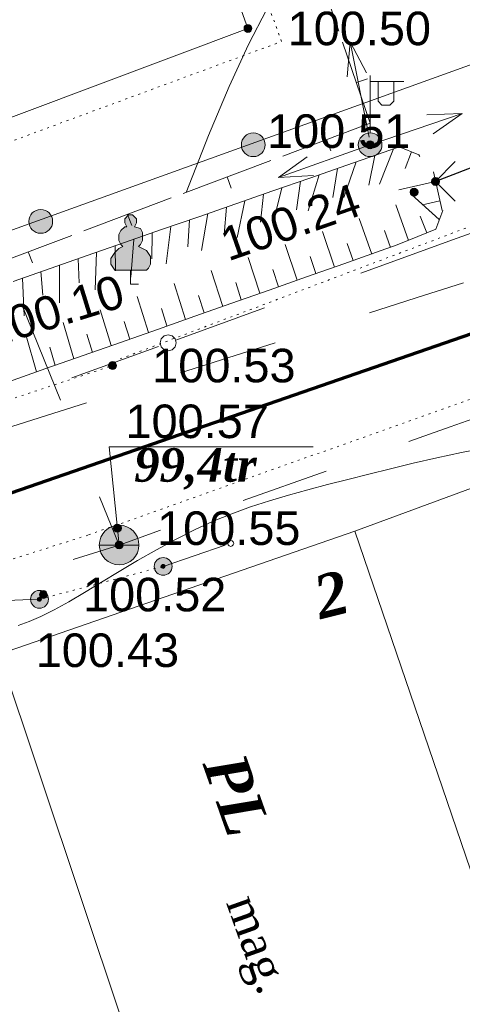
# Model space of a CAD drawing. Header units: millimetres. Extents: x 9396 to 25236, y 15106 to 31102.
# Tile 203 of 256: x 11375 to 11398, y 16654 to 16704. Entities that reach past the tile are written whole.
import ezdxf
from ezdxf.enums import TextEntityAlignment as Align

# ---------------------------------------------------------------- set-up
doc = ezdxf.new("R2010")
doc.units = ezdxf.units.MM
doc.linetypes.add('DOT', pattern=[0.25, 0, -0.25])
doc.linetypes.add('HIDDEN', pattern=[0.375, 0.25, -0.125])
for name, color, linetype, lineweight, true_color in [('1001010', 7, 'Continuous', 9, 0x000000), ('10010110', 7, 'Continuous', 20, 0xa25100), ('10010212', 7, 'Continuous', 9, 0x000000), ('1006010', 7, 'DOT', 9, 0x000000), ('1060000', 7, 'Continuous', 9, 0x000000), ('1070000', 7, 'DOT', 9, 0x000000), ('2030003', 7, 'Continuous', 9, 0x000000), ('2030012', 7, 'Continuous', 9, 0x000000), ('21100200', 7, 'HIDDEN', 0, 0x800080), ('3000220', 7, 'Continuous', 9, 0x000000), ('3000230', 7, 'Continuous', 9, 0x000000), ('4000210', 7, 'Continuous', 9, 0x000000), ('5010210', 7, 'Continuous', 20, 0x008000), ('5010220', 7, 'Continuous', 30, 0x000000), ('5010420', 7, 'Continuous', 9, 0x000000), ('6011210', 1, 'Continuous', 9, 0xff0000), ('8010110', 7, 'Continuous', 20, 0x0080ff), ('8010120', 7, 'Continuous', 20, 0x0080ff), ('8010200', 7, 'Continuous', 9, 0x000000), ('9010110', 7, 'Continuous', 9, 0x000000), ('9010120', 7, 'Continuous', 20, 0x000000)]:
    doc.layers.add(name, color=color, linetype=linetype, lineweight=lineweight, true_color=true_color)
doc.layers.add('Канализация', color=1, linetype='Continuous', lineweight=70)
doc.styles.add('10', font='timesbi.ttf', dxfattribs={"height": 0.001481})
doc.styles.add('11', font='times.ttf', dxfattribs={"height": 0.001693})
doc.styles.add('12', font='timesbi.ttf', dxfattribs={"height": 0.001693})
doc.styles.add('9', font='timesbi.ttf', dxfattribs={"height": 0.001693})
doc.styles.add('F2', font='arial.ttf', dxfattribs={"height": 0.001693})

# ---------------------------------------------------------------- blocks, each defined once
blk = doc.blocks.new('SYMBOL21100200')
at = {"true_color": 0x800080}
h = blk.add_hatch(color=216, dxfattribs=at)
edge = h.paths.add_edge_path()
edge.add_arc((0, 0), 0.1, 0, 360)
at = {"color": 216, "linetype": 'Continuous', "lineweight": 0, "true_color": 0x800080}
blk.add_circle((0, 0), 0.1, dxfattribs=at)
blk = doc.blocks.new('SYMBOL4000210')
at = {"true_color": 0xffffff}
blk.add_hatch(color=7, dxfattribs=at).paths.add_polyline_path([(0.05, 1.75), (-0.05, 1.75), (-0.15, 1.65), (-0.15, 1.55), (-0.1, 1.45), (-0.15, 1.45), (-0.25, 1.35), (-0.3, 1.25), (-0.3, 1.1), (-0.25, 1), (-0.2, 0.95), (-0.3, 0.9), (-0.35, 0.85), (-0.4, 0.8), (-0.5, 0.65), (-0.5, 0.5), (-0.4, 0.35), (-0.3, 0.35), (-0.1, 0.35), (0, 0.35), (0.15, 0.35), (0.4, 0.35), (0.45, 0.4), (0.5, 0.5), (0.5, 0.7), (0.4, 0.85), (0.2, 0.95), (0.25, 1), (0.3, 1.1), (0.3, 1.3), (0.25, 1.4), (0.1, 1.45), (0.15, 1.55), (0.15, 1.65)])
at = {"color": 18, "linetype": 'Continuous', "lineweight": 0, "true_color": 0x000000, "flags": 128}
blk.add_lwpolyline([(0.05, 1.75), (-0.05, 1.75), (-0.15, 1.65), (-0.15, 1.55), (-0.1, 1.45), (-0.15, 1.45), (-0.25, 1.35), (-0.3, 1.25), (-0.3, 1.1), (-0.25, 1), (-0.2, 0.95), (-0.3, 0.9), (-0.35, 0.85), (-0.4, 0.8), (-0.5, 0.65), (-0.5, 0.5), (-0.4, 0.35), (-0.3, 0.35), (-0.1, 0.35), (0, 0.35), (0.15, 0.35), (0.4, 0.35), (0.45, 0.4), (0.5, 0.5), (0.5, 0.7), (0.4, 0.85), (0.2, 0.95), (0.25, 1), (0.3, 1.1), (0.3, 1.3), (0.25, 1.4), (0.1, 1.45), (0.15, 1.55), (0.15, 1.65), (0.05, 1.75)], close=True, dxfattribs=at)
blk.add_lwpolyline([(0, 0.35), (0, 0), (0.2, 0)], dxfattribs=at)
blk = doc.blocks.new('SYMBOL5010420')
at = {"true_color": 0xffffff}
h = blk.add_hatch(color=7, dxfattribs=at)
edge = h.paths.add_edge_path()
edge.add_arc((0, 0), 0.5, 0, 360)
at = {"color": 18, "linetype": 'Continuous', "lineweight": 9, "true_color": 0x000000, "flags": 128}
blk.add_lwpolyline([(-0.5, 0), (0.5, 0)], dxfattribs=at)
at = {"color": 18, "linetype": 'Continuous', "lineweight": 9, "true_color": 0x000000}
blk.add_circle((0, 0), 0.5, dxfattribs=at)
blk = doc.blocks.new('SYMBOL5010220')
at = {"color": 18, "linetype": 'Continuous', "lineweight": 9, "true_color": 0x000000, "flags": 128}
blk.add_lwpolyline([(0.5, 0.5), (0, 0), (0.5, -0.5)], dxfattribs=at)
blk = doc.blocks.new('SYMBOL2030012')
at = {"true_color": 0xffffff}
h = blk.add_hatch(color=7, dxfattribs=at)
edge = h.paths.add_edge_path()
edge.add_arc((0, 0), 0.225, 0, 360)
at = {"true_color": 0x000000}
h = blk.add_hatch(color=18, dxfattribs=at)
edge = h.paths.add_edge_path()
edge.add_arc((0, 0), 0.05, 0, 360)
at = {"color": 18, "linetype": 'Continuous', "lineweight": 0, "true_color": 0x000000}
for radius in [0.225, 0.05]:
    blk.add_circle((0, 0), radius, dxfattribs=at)
blk = doc.blocks.new('SYMBOL2030003')
at = {"true_color": 0xffffff}
h = blk.add_hatch(color=7, dxfattribs=at)
edge = h.paths.add_edge_path()
edge.add_arc((0, 0), 0.3, 0, 360)
at = {"true_color": 0x000000}
h = blk.add_hatch(color=18, dxfattribs=at)
edge = h.paths.add_edge_path()
edge.add_arc((0, 0), 0.1, 0, 360)
at = {"color": 18, "linetype": 'Continuous', "lineweight": 0, "true_color": 0x000000, "flags": 128}
for points in [[(0, 0.3), (0, 1.75)], [(0, 1.6), (0.85, 1.6)], [(0.2, 1.6), (0.2, 1.1), (0.3, 1), (0.5, 1), (0.6, 1.1), (0.6, 1.6)]]:
    blk.add_lwpolyline(points, dxfattribs=at)
at = {"color": 18, "linetype": 'Continuous', "lineweight": 0, "true_color": 0x000000}
for radius in [0.3, 0.1]:
    blk.add_circle((0, 0), radius, dxfattribs=at)
blk = doc.blocks.new('SYMBOL8010200')
at = {"true_color": 0x000000}
h = blk.add_hatch(color=18, dxfattribs=at)
edge = h.paths.add_edge_path()
edge.add_arc((0, 0), 0.3, 0, 360)
at = {"color": 18, "linetype": 'Continuous', "lineweight": 0, "true_color": 0x000000}
blk.add_circle((0, 0), 0.3, dxfattribs=at)

msp = doc.modelspace()

# ---------------------------------------------------------------- linework, layer by layer
at = {"layer": '1001010', "color": 253}
for points in [[(11379.129, 16725.284, 0), (11386.978, 16703.357, 0), (11371.818, 16697.677, 0), (11368.309, 16707.042, 0)], [(11382.678, 16647.139, 0), (11374.424, 16671.788, 0), (11392.365, 16677.998, 0), (11400.761, 16653.423, 0)]]:
    msp.add_polyline3d(points, dxfattribs=at)
at = {"layer": '10010110'}
for points in [[(11383.864, 16695.074, 0), (11384.989, 16697.959, 0), (11386.034, 16700.433, 0), (11387.012, 16702.541, 0), (11387.935, 16704.329, 0), (11388.813, 16705.844, 0), (11389.66, 16707.132, 0), (11390.486, 16708.239, 0), (11391.302, 16709.21, 0), (11392.122, 16710.088, 0), (11392.953, 16710.897, 0), (11393.808, 16711.657, 0), (11394.695, 16712.388, 0), (11395.625, 16713.111, 0), (11396.608, 16713.846, 0), (11397.653, 16714.613, 0), (11398.771, 16715.433, 0)], [(11399.043, 16682.211, 0), (11397.745, 16681.956, 0), (11396.504, 16681.69, 0), (11395.316, 16681.418, 0), (11394.176, 16681.144, 0), (11393.079, 16680.871, 0), (11392.02, 16680.602, 0), (11390.994, 16680.341, 0), (11389.995, 16680.079, 0), (11389.019, 16679.81, 0), (11388.059, 16679.524, 0), (11387.11, 16679.215, 0), (11386.166, 16678.874, 0), (11385.222, 16678.492, 0), (11384.273, 16678.062, 0), (11383.315, 16677.58, 0), (11382.357, 16677.058, 0), (11381.409, 16676.513, 0), (11380.482, 16675.962, 0), (11379.587, 16675.421, 0), (11378.734, 16674.907, 0), (11377.934, 16674.438, 0), (11377.198, 16674.029, 0), (11376.532, 16673.693, 0), (11375.932, 16673.432, 0), (11375.385, 16673.239, 0)]]:
    msp.add_polyline3d(points, dxfattribs=at)
at = {"layer": '10010212', "color": 253}
for p, q in [((11391.971, 16696.457), (11393.841, 16697.117)), ((11394.311, 16697.277), (11393.611, 16695.507)), ((11394.311, 16697.277), (11393.611, 16695.507)), ((11395.231, 16697.127), (11394.901, 16696.297)), ((11392.441, 16696.627), (11391.821, 16694.827)), ((11392.441, 16696.627), (11391.821, 16694.827)), ((11393.371, 16696.947), (11393.081, 16695.447)), ((11390.101, 16695.807), (11391.971, 16696.457)), ((11391.501, 16696.297), (11391.261, 16694.827)), ((11396.331, 16696.127), (11396.771, 16694.177)), ((11388.231, 16695.157), (11390.101, 16695.807)), ((11389.631, 16695.647), (11389.431, 16694.207)), ((11390.571, 16695.977), (11390.021, 16694.157)), ((11390.571, 16695.977), (11390.021, 16694.157)), ((11396.441, 16695.637), (11394.581, 16695.217)), ((11396.441, 16695.637), (11394.581, 16695.217)), ((11386.361, 16694.507), (11388.231, 16695.157)), ((11388.691, 16695.317), (11388.231, 16693.477)), ((11388.691, 16695.317), (11388.231, 16693.477)), ((11386.821, 16694.667), (11386.431, 16692.807)), ((11386.821, 16694.667), (11386.431, 16692.807)), ((11387.761, 16694.997), (11387.611, 16693.587)), ((11396.631, 16693.717), (11395.221, 16694.987)), ((11396.631, 16693.717), (11395.221, 16694.987)), ((11396.661, 16694.667), (11395.781, 16694.467)), ((11384.491, 16693.857), (11386.361, 16694.507)), ((11385.891, 16694.347), (11385.781, 16692.967)), ((11395.081, 16692.667), (11394.431, 16694.457)), ((11395.081, 16692.667), (11394.431, 16694.457)), ((11382.611, 16693.207), (11384.491, 16693.857)), ((11384.021, 16693.697), (11383.951, 16692.347)), ((11384.951, 16694.017), (11384.641, 16692.147)), ((11384.951, 16694.017), (11384.641, 16692.147)), ((11393.221, 16691.977), (11392.591, 16693.777)), ((11393.221, 16691.977), (11392.591, 16693.777)), ((11396.001, 16693.047), (11395.661, 16693.887)), ((11380.741, 16692.557), (11382.611, 16693.207)), ((11383.081, 16693.367), (11382.851, 16691.477)), ((11383.081, 16693.367), (11382.851, 16691.477)), ((11391.341, 16691.317), (11390.731, 16693.117)), ((11391.341, 16691.317), (11390.731, 16693.117)), ((11394.161, 16692.307), (11393.861, 16693.157)), ((11381.211, 16692.717), (11381.061, 16690.817)), ((11381.211, 16692.717), (11381.061, 16690.817)), ((11382.151, 16693.037), (11382.121, 16691.737)), ((11378.871, 16691.897), (11380.741, 16692.557)), ((11380.281, 16692.387), (11380.291, 16691.127)), ((11389.461, 16690.657), (11388.861, 16692.457)), ((11389.461, 16690.657), (11388.861, 16692.457)), ((11393.691, 16692.147), (11391.811, 16691.487)), ((11392.281, 16691.647), (11391.981, 16692.507)), ((11377.001, 16691.247), (11378.871, 16691.897)), ((11378.411, 16691.737), (11378.461, 16690.517)), ((11379.341, 16692.067), (11379.261, 16690.167)), ((11379.341, 16692.067), (11379.261, 16690.167)), ((11387.581, 16689.997), (11386.991, 16691.807)), ((11387.581, 16689.997), (11386.991, 16691.807)), ((11390.401, 16690.987), (11390.111, 16691.847)), ((11375.131, 16690.597), (11377.001, 16691.247)), ((11377.471, 16691.417), (11377.471, 16689.517)), ((11377.471, 16691.417), (11377.471, 16689.517)), ((11385.701, 16689.337), (11385.121, 16691.147)), ((11385.701, 16689.337), (11385.121, 16691.147)), ((11388.521, 16690.327), (11388.231, 16691.197)), ((11391.811, 16691.487), (11389.931, 16690.827)), ((11375.601, 16690.757), (11375.681, 16688.867)), ((11375.601, 16690.757), (11375.681, 16688.867)), ((11376.531, 16691.087), (11376.631, 16689.907)), ((11389.931, 16690.827), (11388.051, 16690.157)), ((11383.821, 16688.677), (11383.261, 16690.487)), ((11383.821, 16688.677), (11383.261, 16690.487)), ((11388.051, 16690.157), (11386.171, 16689.497)), ((11386.641, 16689.667), (11386.361, 16690.547)), ((11381.951, 16688.017), (11381.391, 16689.827)), ((11381.951, 16688.017), (11381.391, 16689.827)), ((11384.761, 16689.007), (11384.481, 16689.887)), ((11380.071, 16687.357), (11379.521, 16689.167)), ((11380.071, 16687.357), (11379.521, 16689.167)), ((11382.891, 16688.347), (11382.611, 16689.237)), ((11386.171, 16689.497), (11384.291, 16688.837)), ((11384.291, 16688.837), (11382.421, 16688.177)), ((11378.191, 16686.687), (11377.651, 16688.517)), ((11378.191, 16686.687), (11377.651, 16688.517)), ((11382.421, 16688.177), (11380.541, 16687.517)), ((11381.011, 16687.687), (11380.731, 16688.577)), ((11376.311, 16686.027), (11375.781, 16687.857)), ((11376.311, 16686.027), (11375.781, 16687.857)), ((11379.131, 16687.017), (11378.851, 16687.927)), ((11377.251, 16686.357), (11376.981, 16687.277)), ((11380.541, 16687.517), (11378.661, 16686.857)), ((11378.661, 16686.857), (11376.781, 16686.197)), ((11376.781, 16686.197), (11374.901, 16685.537))]:
    msp.add_line(p, q, dxfattribs=at)
for points in [[(11393.841, 16697.117, 0), (11394.611, 16697.377, 0), (11395.601, 16696.987, 0), (11395.651, 16696.897, 0)], [(11396.811, 16694.177, 0), (11396.461, 16693.237, 0), (11395.541, 16692.857, 0)], [(11395.541, 16692.857, 0), (11394.511, 16692.437, 0), (11393.691, 16692.147, 0)]]:
    msp.add_polyline3d(points, dxfattribs=at)
at = {"layer": '1006010', "color": 253}
msp.add_line((11376.458, 16674.557), (11382.698, 16676.217), dxfattribs=at)
at = {"layer": '1060000', "color": 253}
msp.add_polyline3d([(11380.478, 16677.297, 0), (11379.973, 16682.258, 0), (11390.265, 16682.258, 0)], dxfattribs=at)
at = {"layer": '1070000', "color": 253}
for p, q in [((11425.463, 16703.695, 201.573), (11380.529, 16686.685, 175.995)), ((11346.656, 16675.256, 21.833), (11380.146, 16686.35, 196.879))]:
    msp.add_line(p, q, dxfattribs=at)
for points in [[(11367.303, 16706.754, 0), (11371.26, 16696.267, 0), (11388.672, 16702.698, 0), (11379.791, 16726.796, 0), (11368.206, 16722.704, 0)], [(11419.136, 16691.715, 0), (11400.138, 16685.337, 33.684), (11378.902, 16677.791, 33.684), (11347.929, 16667.998, 33.684)]]:
    msp.add_polyline3d(points, dxfattribs=at)
at = {"layer": '3000220', "color": 253}
for p, q in [((11390.161, 16707.297), (11391.561, 16703.217)), ((11391.751, 16702.657), (11393.141, 16698.587)), ((11392.451, 16700.627), (11393.011, 16700.817)), ((11393.141, 16698.587), (11388.731, 16696.917)), ((11390.941, 16697.757), (11391.151, 16697.187)), ((11388.131, 16696.697), (11383.711, 16695.037)), ((11385.921, 16695.867), (11386.131, 16695.307)), ((11383.111, 16694.807), (11378.691, 16693.147)), ((11380.901, 16693.977), (11381.111, 16693.417)), ((11378.091, 16692.917), (11373.681, 16691.257)), ((11375.881, 16692.087), (11376.101, 16691.527))]:
    msp.add_line(p, q, dxfattribs=at)
at = {"layer": '3000230', "color": 253}
msp.add_line((11413.698, 16685.846, 25.102), (11392.365, 16677.998), dxfattribs=at)
at = {"layer": '5010210'}
for p, q in [((11377.521, 16684.597, 94.945), (11375.551, 16689.457, 94.945)), ((11399.271, 16684.007), (11397.181, 16683.267)), ((11397.181, 16683.267), (11395.101, 16682.517)), ((11386.741, 16679.537), (11390.921, 16681.027)), ((11379.491, 16679.727, 94.945), (11380.481, 16677.297, 94.945)), ((11382.571, 16678.047), (11380.481, 16677.297)), ((11380.481, 16677.297), (11378.151, 16676.567))]:
    msp.add_line(p, q, dxfattribs=at)
at = {"layer": '5010220', "color": 253}
msp.add_line((11403.203, 16698.233), (11396.438, 16695.637), dxfattribs=at)
at = {"layer": '6011210'}
for p, q in [((11393.097, 16697.876), (11392.136, 16702.681)), ((11393.138, 16697.489), (11397.776, 16699.07)), ((11393.138, 16697.489, 10.652), (11388.522, 16695.845, 10.652))]:
    msp.add_line(p, q, dxfattribs=at)
for points in [[(11391.979, 16700.916, 0), (11392.136, 16702.681, 0), (11392.136, 16702.681, 0), (11392.96, 16701.112, 0)], [(11396.006, 16698.995, 0), (11397.776, 16699.07, 0), (11397.776, 16699.07, 0), (11396.328, 16698.048, 0)], [(11390.291, 16695.944, 10.652), (11388.522, 16695.845, 10.652), (11388.522, 16695.845, 10.652), (11389.956, 16696.886, 10.652)]]:
    msp.add_polyline3d(points, dxfattribs=at)
at = {"layer": '8010110'}
msp.add_polyline3d([(11316.985, 16672.69, 0.026), (11325.126, 16675.679, 0.021), (11341.767, 16681.188, 0.01), (11403.089, 16703.285, 0)], dxfattribs=at)
at = {"layer": '8010120'}
for p, q in [((11397.851, 16690.517), (11395.471, 16689.767)), ((11395.471, 16689.767), (11393.101, 16689.007)), ((11383.581, 16685.987), (11388.341, 16687.497)), ((11378.831, 16684.467), (11376.451, 16683.717)), ((11376.451, 16683.717), (11374.071, 16682.957))]:
    msp.add_line(p, q, dxfattribs=at)
at = {"layer": '9010110', "color": 253}
msp.add_line((11382.698, 16676.217), (11385.822, 16677.282), dxfattribs=at)
msp.add_polyline3d([(11386.256, 16677.378, 0), (11386.236, 16677.453, 0), (11386.181, 16677.508, 0), (11386.106, 16677.528, 0), (11386.031, 16677.508, 0), (11385.976, 16677.453, 0), (11385.956, 16677.378, 0), (11385.976, 16677.303, 0), (11386.031, 16677.249, 0), (11386.106, 16677.228, 0), (11386.181, 16677.249, 0), (11386.236, 16677.303, 0), (11386.256, 16677.378, 0)], close=True, dxfattribs=at)
at = {"layer": '9010120', "color": 253}
for p, q in [((11397.531, 16692.777), (11402.291, 16694.497)), ((11392.671, 16691.017), (11397.531, 16692.777)), ((11387.811, 16689.257), (11383.341, 16687.637)), ((11382.461, 16687.317), (11378.091, 16685.737)), ((11370.181, 16674.317), (11376.461, 16674.557))]:
    msp.add_line(p, q, dxfattribs=at)
msp.add_polyline3d([(11382.951, 16687.087, 0), (11383.151, 16687.147, 0), (11383.301, 16687.297, 0), (11383.361, 16687.497, 0), (11383.301, 16687.697, 0), (11383.151, 16687.847, 0), (11382.951, 16687.907, 0), (11382.751, 16687.847, 0), (11382.601, 16687.697, 0), (11382.541, 16687.497, 0), (11382.601, 16687.297, 0), (11382.751, 16687.147, 0), (11382.951, 16687.087, 0)], close=True, dxfattribs=at)
at = {"layer": 'Канализация'}
msp.add_lwpolyline([(12361.868, 16992.041), (12286.155, 16965.196), (12228.058, 16943.6), (12120.519, 16906.753), (12004.621, 16878.174), (11922.466, 16858.661), (11809.947, 16826.78), (11701.855, 16794.341), (11600.292, 16760.172), (11503.352, 16726.577), (11465.813, 16714.048), (11407.728, 16691.236), (11350.046, 16671.285)], dxfattribs=at)

# ---------------------------------------------------------------- block references
at = {"layer": '2030003', "color": 253, "xscale": 2, "yscale": 2, "zscale": 2}
msp.add_blockref('SYMBOL2030003', (11393.138, 16697.489), dxfattribs=at)
at = {"layer": '2030012', "color": 253, "xscale": 2, "yscale": 2, "zscale": 2}
for p in [(11382.698, 16676.217), (11376.458, 16674.557)]:
    msp.add_blockref('SYMBOL2030012', p, dxfattribs=at)
at = {"layer": '21100200', "xscale": 2, "yscale": 2, "zscale": 2}
for p in [(11386.978, 16703.357, 201), (11396.438, 16695.637, 201.02), (11395.358, 16695.097, 200.48), (11380.146, 16686.35, 201.062), (11380.392, 16678.146, 201.1), (11380.478, 16677.297, 201.14), (11376.653, 16674.797, 201.033)]:
    msp.add_blockref('SYMBOL21100200', p, dxfattribs=at)
at = {"layer": '4000210', "color": 253, "xscale": 2, "yscale": 2, "zscale": 2}
msp.add_blockref('SYMBOL4000210', (11381.058, 16690.457), dxfattribs=at)
at = {"layer": '5010220', "color": 253, "xscale": 2, "yscale": 2, "zscale": 2}
msp.add_blockref('SYMBOL5010220', (11396.438, 16695.637), dxfattribs=at)
at = {"layer": '5010420', "color": 253, "xscale": 2, "yscale": 2, "zscale": 2}
msp.add_blockref('SYMBOL5010420', (11380.478, 16677.297), dxfattribs=at)
at = {"layer": '8010200', "color": 253, "xscale": 2, "yscale": 2, "zscale": 2}
for p in [(11387.245, 16697.489), (11376.522, 16693.624)]:
    msp.add_blockref('SYMBOL8010200', p, dxfattribs=at)

# ---------------------------------------------------------------- texts
at = {"layer": '1001010', "color": 1, "true_color": 0xff0000, "style": '10'}
msp.add_text('2', height=2.175, rotation=14.1, dxfattribs=at).set_placement((11390.379, 16674.601), align=Align.MIDDLE_LEFT)
at = {"layer": '1001010', "color": 253}
for s, height, rotation, style, p in [('PL', 2.2127, 289.4, '9', (11385.719, 16666.621)), ('mag.', 1.693, 289.6, '11', (11386.659, 16659.541))]:
    msp.add_text(s, height=height, rotation=rotation, dxfattribs=dict(at, style=style)).set_placement(p, align=Align.MIDDLE_LEFT)
at = {"layer": '21100200', "color": 253, "style": 'F2'}
for s, p in [('100.50', (11388.978, 16703.357, 201)), ('100.51', (11387.938, 16698.177, 201.02)), ('100.53', (11382.146, 16686.35, 201.062)), ('100.57', (11380.798, 16683.537, 201.14)), ('100.55', (11382.392, 16678.146, 201.1)), ('100.52', (11378.653, 16674.797, 201.033)), ('100.43', (11376.27, 16671.988, 200.856))]:
    msp.add_text(s, height=1.693, dxfattribs=at).set_placement(p, align=Align.MIDDLE_LEFT)
for s, rotation, p in [('100.24', 19.2, (11385.698, 16692.397, 200.48)), ('100.10', 17.2, (11373.718, 16688.037, 200.2))]:
    msp.add_text(s, height=1.693, rotation=rotation, dxfattribs=at).set_placement(p, align=Align.MIDDLE_LEFT)
at = {"layer": '5010420', "color": 253, "style": '12'}
msp.add_text('99,4tr', height=1.693, dxfattribs=at).set_placement((11381.238, 16681.337, 12.24), align=Align.MIDDLE_LEFT)

doc.saveas('drawing.dxf')
